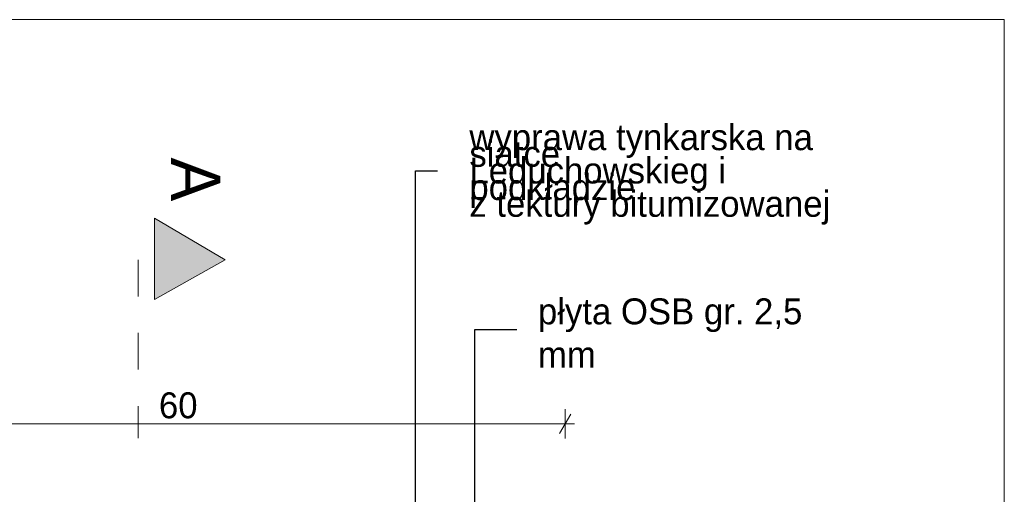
# Model space of a CAD drawing. Extents: x -97824 to -92567, y 98623 to 107276.
# Tile 31 of 31: x -93325 to -92567, y 106860 to 107226. Entities that reach past the tile are written whole.
import ezdxf

# ---------------------------------------------------------------- set-up
doc = ezdxf.new("R2010")
doc.units = 0
doc.header["$MEASUREMENT"] = 0
doc.linetypes.add('Dashed', pattern=[56.444445, 28.222222, -28.222222])
for name, color, linetype, lineweight in [('A-Opisy_Nr_Pióra__21', 7, 'Continuous', 13), ('ARCH TABELA_Nr_Pióra__21', 7, 'Continuous', 13), ('Arch wymiary_Nr_Pióra__21', 7, 'Continuous', 13), ('INWENT OPISY_Nr_Pióra__21', 7, 'Continuous', 13), ('INWENT OPISY_Nr_Pióra__41', 7, 'Continuous', 9)]:
    doc.layers.add(name, color=color, linetype=linetype, lineweight=lineweight)
doc.layers.add('Arch wymiary', color=7, linetype='Continuous')
doc.styles.add('GENERATED_STYLE_1', font='txt')
doc.styles.add('GENERATED_STYLE_4', font='txt')
doc.styles.add('GENERATED_STYLE_5', font='txt')
doc.dimstyles.new('GENERATED_STYLE__1', dxfattribs={"dimtxt": 20, "dimasz": 11.4, "dimexe": 0.18, "dimexo": 0, "dimgap": 0.09, "dimtad": 1, "dimtih": 1, "dimtoh": 1, "dimdec": 0, "dimlfac": 0.1, "dimzin": 0, "dimdsep": 46, "dimtxsty": 'GENERATED_STYLE_1', "dimblk": 'ARROWHEAD_2', "dimblk1": 'ARROWHEAD_2', "dimblk2": 'ARROWHEAD_2', "dimcen": 0.09, "dimclrd": 7, "dimclre": 7, "dimclrt": 7, "dimazin": 0, "dimtfac": 1, "dimtdec": 4, "dimtmove": 0, "dimatfit": 3, "dimfxl": 0, "dimtolj": 1, "dimtzin": 0, "dimarcsym": 0})
doc.dimstyles.new('GENERATED_STYLE__11', dxfattribs={"dimtxt": 0.18, "dimasz": 27.36, "dimexe": 0.18, "dimexo": 0.0625, "dimgap": 0.09, "dimtad": 0, "dimtih": 1, "dimtoh": 1, "dimdec": 4, "dimzin": 0, "dimdsep": 46, "dimcen": 0.09, "dimadec": 0, "dimazin": 0, "dimtfac": 1, "dimtdec": 4, "dimtmove": 0, "dimatfit": 3, "dimldrblk": 'ARROWHEAD_5', "dimfxl": 0, "dimtolj": 1, "dimtzin": 0, "dimarcsym": 0})

# ---------------------------------------------------------------- blocks, each defined once
blk = doc.blocks.new('*D74')
at = {"layer": 'Arch wymiary_Nr_Pióra__21', "linetype": 'Continuous'}
for p, q in [((-93505.14, 106902.98), (-93505.14, 106925.48)), ((-92905.14, 106902.98), (-92905.14, 106925.48)), ((-93500.81, 106921.73), (-93509.47, 106906.73)), ((-92909.47, 106906.73), (-92900.81, 106921.73)), ((-93512.48, 106914.23), (-93505.14, 106914.23)), ((-93505.14, 106914.23), (-92905.14, 106914.23)), ((-92905.14, 106914.23), (-92897.81, 106914.23))]:
    blk.add_line(p, q, dxfattribs=at)
at = {"layer": 'Arch wymiary_Nr_Pióra__21', "insert": (-93217.94, 106918.23), "char_height": 20, "attachment_point": 7, "style": 'GENERATED_STYLE_1'}
blk.add_mtext('{60}', dxfattribs=at)
blk = doc.blocks.new('ARROWHEAD_2')
at = {"color": 0, "linetype": 'Continuous', "lineweight": 0}
for p, q in [((0, 0), (-1, 0)), ((-0.378, -0.655), (0.378, 0.655))]:
    blk.add_line(p, q, dxfattribs=at)
blk = doc.blocks.new('ARROWHEAD_5')
at = {"color": 0, "linetype": 'Continuous', "lineweight": 0}
blk.add_line((0, 0), (-1, 0), dxfattribs=at)
blk.add_solid([(-1, 0.2679), (0, 0), (-1, -0.2679), (-1, 0.2679)], dxfattribs=at)

msp = doc.modelspace()

# ---------------------------------------------------------------- hatches: boundary and pattern name
at = {"layer": 'INWENT OPISY_Nr_Pióra__21', "linetype": 'Continuous'}
msp.add_hatch(color=256, dxfattribs=at).paths.add_polyline_path([(-93166.94, 107040.77), (-93221.47, 107010.23), (-93221.47, 107072.73)], flags=0)

# ---------------------------------------------------------------- linework, layer by layer
at = {"layer": 'ARCH TABELA_Nr_Pióra__21', "linetype": 'Continuous'}
for p, q in [((-96641.84, 107225.92), (-92566.84, 107225.92)), ((-92566.84, 107225.92), (-92566.84, 104380.92))]:
    msp.add_line(p, q, dxfattribs=at)
at = {"layer": 'INWENT OPISY_Nr_Pióra__41', "linetype": 'Continuous'}
for p, q in [((-93221.47, 107010.23), (-93221.47, 107072.73)), ((-93166.94, 107040.77), (-93221.47, 107072.73)), ((-93221.47, 107010.23), (-93166.94, 107040.77))]:
    msp.add_line(p, q, dxfattribs=at)
at = {"layer": 'INWENT OPISY_Nr_Pióra__41', "linetype": 'Dashed'}
msp.add_line((-93233.97, 107040.77), (-93233.97, 106903.27), dxfattribs=at)

# ---------------------------------------------------------------- texts
at = {"layer": 'A-Opisy_Nr_Pióra__21', "linetype": 'Continuous', "insert": (-92978.84, 107106.58), "char_height": 20, "width": 295.718, "attachment_point": 4, "line_spacing_factor": 0.385284, "style": 'GENERATED_STYLE_4'}
msp.add_mtext('{wyprawa tynkarska na siatce\\PLeduchowskieg i podkładzie \\Pz tektury bitumizowanej}', dxfattribs=at)
at = {"layer": 'A-Opisy_Nr_Pióra__21', "linetype": 'Continuous', "insert": (-92926.04, 106984.3), "char_height": 20, "width": 220.612, "attachment_point": 4, "style": 'GENERATED_STYLE_4'}
msp.add_mtext('{płyta OSB gr. 2,5 mm}', dxfattribs=at)
at = {"layer": 'INWENT OPISY_Nr_Pióra__21', "linetype": 'Continuous', "insert": (-93170.77, 107102.73), "char_height": 38, "attachment_point": 2, "rotation": 270, "style": 'GENERATED_STYLE_5'}
msp.add_mtext('{A}', dxfattribs=at)

# ---------------------------------------------------------------- dimensions: what is measured, and where the dimension line sits
at = {"layer": 'Arch wymiary', "linetype": 'Continuous'}
dim = msp.add_linear_dim(base=(-93505.14, 106914.23), p1=(-93505.14, 106208.19), p2=(-92905.14, 106208.19), dimstyle='GENERATED_STYLE__1', dxfattribs=at)
dim.commit()
dim.dimension.update_dxf_attribs({"geometry": '*D74', "text_midpoint": (-93202.77, 106928.23)})

# ---------------------------------------------------------------- leaders
at = {"layer": 'A-Opisy_Nr_Pióra__21', "linetype": 'Continuous', "annotation_type": 0, "has_hookline": 1, "hookline_direction": 1}
for points, text_width in [([(-93020.29, 106847.19), (-93020.29, 107109.44), (-93003.51, 107109.44)], 279.05), ([(-92974.6, 106826.31), (-92974.6, 106986.98), (-92942.27, 106986.98)], 212.38)]:
    msp.add_leader(points, dimstyle='GENERATED_STYLE__11', dxfattribs=dict(at, text_width=text_width))

doc.saveas('drawing.dxf')
